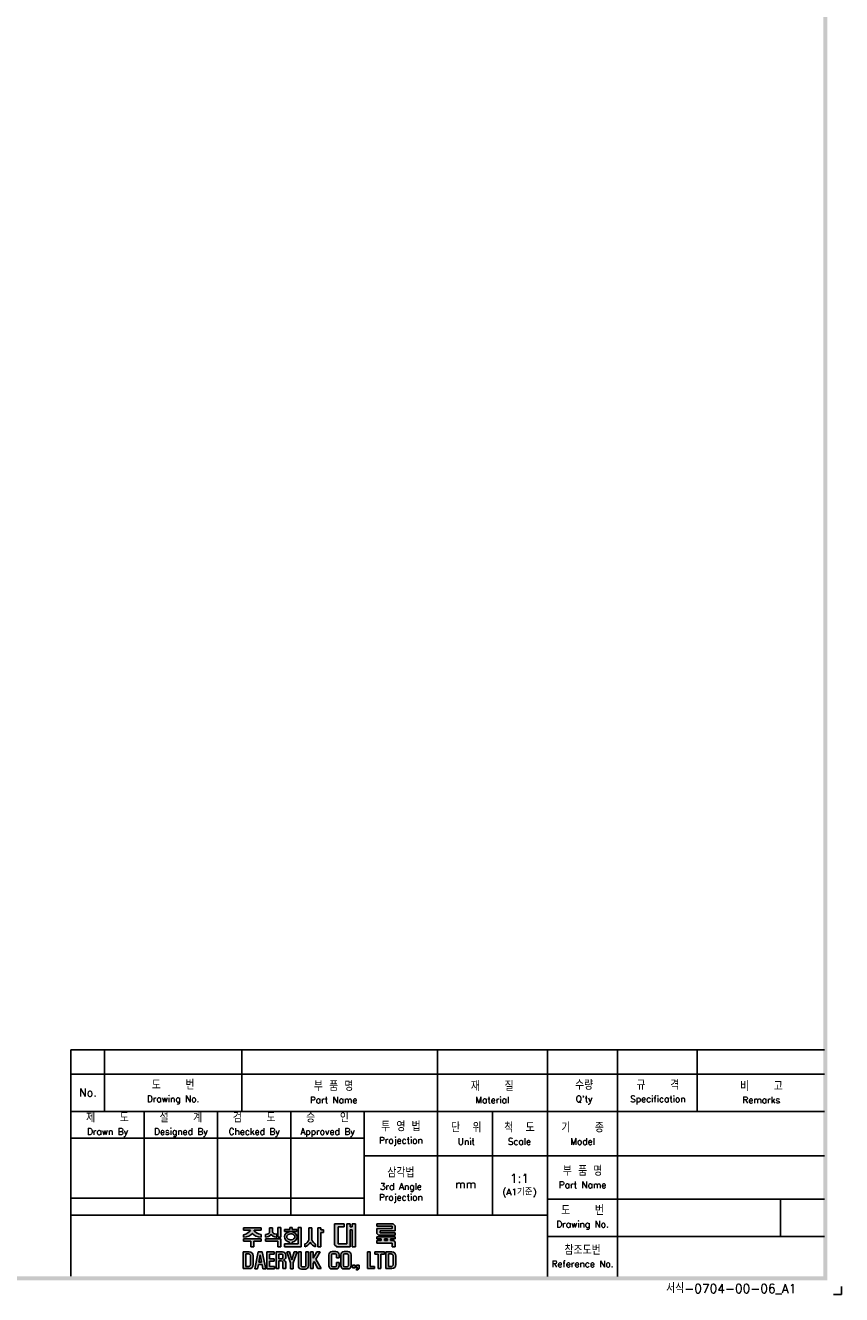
# Model space of a CAD drawing. Extents: x -6 to 988, y -5 to 692.
# Tile 4 of 5: x 748 to 988, y -5 to 369. Entities that reach past the tile are written whole.
import ezdxf

# ---------------------------------------------------------------- set-up
doc = ezdxf.new("R2010")
doc.units = 0
doc.header["$MEASUREMENT"] = 0
for name, color, linetype in [('di', 3, 'CONTINUOUS'), ('dimtaxt', 3, 'CONTINUOUS'), ('dwg', 7, 'CONTINUOUS')]:
    doc.layers.add(name, color=color, linetype=linetype)
doc.styles.get("Standard").update_dxf_attribs({"font": 'romans.shx', "height": 2, "bigfont": 'hgs.shx'})

# ---------------------------------------------------------------- blocks, each defined once
blk = doc.blocks.new('도면서식 A1')
at = {"layer": 'di', "insert": (780.92, -2.61), "char_height": 2.2, "width": 38.8706, "attachment_point": 4}
blk.add_mtext('서식-0704-00-06_A1', dxfattribs=at)
blk = doc.blocks.new('대륙')
at = {"layer": 'dimtaxt'}
for points in [[(70.89, 12.38), (72.38, 12.38), (72.38, 13.12), (70.01, 13.12), (70.01, 8), (70.53, 7.49), (73.84, 7.49), (73.84, 11.66), (74.29, 11.66), (74.29, 7.49), (75.14, 7.49), (75.14, 13.12), (74.29, 13.12), (74.29, 12.42), (73.84, 12.42), (73.84, 13.12), (73.01, 13.12), (73.01, 8.23), (70.89, 8.23)], [(61.83, 12.19), (61.11, 12.19), (61.11, 8.2), (57.74, 8.2), (57.74, 7.47), (61.11, 7.47), (61.83, 7.47)]]:
    blk.add_hatch(color=256, dxfattribs=at).paths.add_polyline_path(points)
h = blk.add_hatch(color=256, dxfattribs=at)
h.paths.add_polyline_path([(84.17, 12.56), (84.17, 11.99), (80.38, 11.99), (80.38, 10.74), (80.81, 10.32), (84.92, 10.32), (84.92, 10.92), (81.19, 10.92), (81.19, 11.44), (84.92, 11.44), (84.92, 12.6), (84.39, 13.12), (80.36, 13.12), (80.36, 12.56)])
h.paths.add_polyline_path([(83.7, 9.41), (84.92, 9.41), (84.92, 9.97), (80.36, 9.97), (80.36, 9.41), (81.48, 9.41), (81.48, 9.04), (80.35, 9.04), (80.35, 8.42), (84.18, 8.42), (84.18, 7.49), (84.92, 7.49), (84.92, 8.64), (84.52, 9.04), (83.7, 9.04)])
h.paths.add_polyline_path([(83, 9.41), (82.23, 9.41), (82.23, 9.04), (83, 9.04)], flags=17)
h = blk.add_hatch(color=256, dxfattribs=at)
edge = h.paths.add_edge_path()
edge.add_line((51.99, 12.18), (47.65, 12.18))
edge.add_line((47.65, 12.18), (47.65, 11.59))
edge.add_line((47.65, 11.59), (49.36, 11.59))
edge.add_ellipse((47.48, 11.55), major_axis=(1.89, 0.39), ratio=0.576936, start_angle=268.0794, end_angle=342.4305, ccw=False)
edge.add_line((47.64, 10.44), (47.64, 9.87))
edge.add_ellipse((47.59, 11.36), major_axis=(2.46, 0), ratio=0.608939, start_angle=-88.7913, end_angle=-24.3158)
edge.add_ellipse((52.06, 11.36), major_axis=(-2.46, 0), ratio=0.608939, start_angle=384.3158, end_angle=448.3061)
edge.add_line((51.99, 9.87), (51.99, 10.51))
edge.add_ellipse((52.11, 11.62), major_axis=(-1.91, 0.31), ratio=0.577613, start_angle=17.5125, end_angle=91.8636, ccw=False)
edge.add_line((50.24, 11.59), (51.99, 11.59))
edge.add_line((51.99, 11.59), (51.99, 12.18))
h.paths.add_polyline_path([(52, 9.48), (47.64, 9.48), (47.64, 8.87), (49.46, 8.87), (49.46, 7.49), (50.19, 7.49), (50.19, 8.88), (52, 8.88)])
edge = h.paths.add_edge_path()
edge.add_arc((55.25, 11.18), 0.45, 180, 220.7047, ccw=False)
edge.add_line((54.8, 11.18), (54.8, 12.18))
edge.add_line((54.8, 12.18), (54.06, 12.18))
edge.add_line((54.06, 12.18), (54.06, 11.18))
edge.add_arc((53.61, 11.18), 0.45, 319.2953, 360, ccw=False)
edge.add_spline(control_points=[(53.95, 10.89), (53.94, 10.88), (53.93, 10.87), (53.83, 10.76), (53.7, 10.68), (53.03, 10.51)], knot_values=[3.761053, 3.761053, 3.761053, 3.761053, 3.807132, 3.807132, 4.298097, 4.298097, 4.298097, 4.298097], degree=3, periodic=0)
edge.add_line((53.03, 10.51), (53.03, 9.85))
edge.add_spline(control_points=[(53.03, 9.85), (53.05, 9.85), (53.06, 9.85), (53.74, 9.96), (53.94, 10.08), (54.15, 10.22), (54.2, 10.3), (54.43, 10.6)], knot_values=[3.495949, 3.495949, 3.495949, 3.495949, 3.524444, 3.524444, 4.06832, 4.06832, 4.379503, 4.379503, 4.379503, 4.379503], degree=3, periodic=0)
edge.add_spline(control_points=[(54.43, 10.6), (54.65, 10.3), (54.71, 10.22), (54.92, 10.08), (55.12, 9.96), (55.75, 9.88), (55.78, 9.87), (55.8, 9.86)], knot_values=[3.495949, 3.495949, 3.495949, 3.495949, 3.807132, 3.807132, 4.351008, 4.351008, 4.402945, 4.402945, 4.402945, 4.402945], degree=3, periodic=0)
edge.add_line((55.8, 9.86), (55.8, 10.59))
edge.add_spline(control_points=[(55.8, 10.59), (55.78, 10.59), (55.76, 10.6), (55.19, 10.66), (55.03, 10.75), (54.92, 10.87), (54.91, 10.88), (54.91, 10.89)], knot_values=[3.761053, 3.761053, 3.761053, 3.761053, 3.81299, 3.81299, 4.356866, 4.356866, 4.402945, 4.402945, 4.402945, 4.402945], degree=3, periodic=0)
h.paths.add_polyline_path([(56.82, 9.48), (53.03, 9.48), (53.03, 8.87), (56.1, 8.87), (56.1, 7.49), (56.82, 7.49)])
h.paths.add_polyline_path([(56.82, 12.19), (56.1, 12.19), (56.1, 9.87), (56.82, 9.87)])
h.paths.add_polyline_path([(60.76, 11.76), (59.58, 11.76), (59.58, 12.19), (59.05, 12.19), (59.05, 11.76), (57.74, 11.76), (57.74, 11.21), (60.76, 11.21)])
edge = h.paths.add_edge_path()
edge.add_ellipse((59.26, 9.92), major_axis=(-1.56, 0), ratio=0.830145, start_angle=101.7462, end_angle=265.4383)
edge.add_line((59.38, 11.21), (59.13, 11.21))
edge.add_ellipse((59.26, 9.92), major_axis=(1.56, 0), ratio=0.830145, start_angle=94.5617, end_angle=259.6787)
edge.add_line((58.98, 8.65), (58.98, 8.2))
edge.add_line((58.98, 8.2), (59.58, 8.2))
edge.add_line((59.58, 8.2), (59.58, 8.65))
edge = h.paths.add_edge_path(flags=16)
edge.add_spline(control_points=[(60.26, 9.92), (60.26, 10.03), (60.22, 10.15), (60.06, 10.37), (59.93, 10.48), (59.59, 10.63), (59.39, 10.66), (58.99, 10.64), (58.8, 10.59), (58.5, 10.41), (58.39, 10.3), (58.27, 10.07), (58.25, 9.96), (58.28, 9.73), (58.34, 9.62), (58.54, 9.4), (58.69, 9.3), (59.06, 9.19), (59.26, 9.17), (59.65, 9.23), (59.83, 9.31), (60.09, 9.5), (60.18, 9.62), (60.25, 9.8), (60.26, 9.86), (60.26, 9.92)], knot_values=[0, 0, 0, 0, 0.543876, 0.543876, 1.087752, 1.087752, 1.631628, 1.631628, 2.175504, 2.175504, 2.71938, 2.71938, 3.263256, 3.263256, 3.807132, 3.807132, 4.351008, 4.351008, 4.894884, 4.894884, 5.43876, 5.43876, 5.982636, 5.982636, 6.283185, 6.283185, 6.283185, 6.283185], degree=3, periodic=0)
h = blk.add_hatch(color=256, dxfattribs=at)
edge = h.paths.add_edge_path()
edge.add_line((64.41, 12.18), (63.7, 12.18))
edge.add_line((63.7, 12.18), (63.7, 9.23))
edge.add_ellipse((62.86, 9.12), major_axis=(0.66, 0.841), ratio=0.672815, start_angle=218.7862, end_angle=304.0863, ccw=False)
edge.add_line((62.7, 8.19), (62.7, 7.51))
edge.add_ellipse((63.11, 8.54), major_axis=(0.964, 0.919), ratio=0.540942, start_angle=220.7961, end_angle=301.7505)
edge.add_ellipse((64.93, 8.53), major_axis=(-0.866, 0.919), ratio=0.569913, start_angle=58.7442, end_angle=145.288)
edge.add_line((65.35, 7.49), (65.35, 8.17))
edge.add_ellipse((65.18, 9.26), major_axis=(-0.67, 1.07), ratio=0.576723, start_angle=74.3826, end_angle=142.9847, ccw=False)
edge.add_line((64.41, 9.18), (64.41, 12.18))
h.paths.add_polyline_path([(66.65, 10.99), (67.26, 10.99), (67.26, 11.63), (66.64, 11.63), (66.64, 12.18), (65.92, 12.18), (65.92, 7.49), (66.65, 7.49)])
h = blk.add_hatch(color=256, dxfattribs=at)
h.paths.add_polyline_path([(47.58, 6.25), (47.58, 2.12), (49.06, 2.12, 0.414214), (50.06, 3.12), (50.06, 5.25, 0.414214), (49.06, 6.25)])
h.paths.add_polyline_path([(48.9, 5.73, -0.414214), (49.4, 5.23), (49.4, 3.16, -0.414214), (48.9, 2.66), (48.23, 2.66), (48.23, 5.73)], flags=16)
h.paths.add_polyline_path([(50.42, 2.11), (51.1, 2.11), (51.31, 3.17), (52.21, 3.17), (52.42, 2.11), (53.1, 2.11), (52.25, 6.23), (51.27, 6.23)])
h.paths.add_polyline_path([(51.77, 5.49), (52.09, 3.74), (51.43, 3.74)], flags=16)
h.paths.add_polyline_path([(53.4, 2.11), (55.25, 2.11), (55.25, 2.66), (54.07, 2.66), (54.07, 3.99), (55.15, 3.99), (55.15, 4.52), (54.06, 4.52), (54.06, 5.7), (55.21, 5.7), (55.21, 6.25), (53.4, 6.25)])
h.paths.add_polyline_path([(55.67, 2.12), (56.33, 2.12), (56.33, 4.05), (56.93, 4.05, -0.414214), (57.33, 3.65), (57.33, 2.12), (58.02, 2.12), (58.02, 3.65, 0.276846), (57.45, 4.24, 0.25864), (58.02, 4.77), (58.02, 5.43, 0.414214), (57.22, 6.23), (55.67, 6.23)])
h.paths.add_polyline_path([(56.33, 5.71), (57.04, 5.71, -0.414214), (57.34, 5.41), (57.34, 4.86, -0.414214), (57.04, 4.56), (56.33, 4.56)], flags=16)
h.paths.add_polyline_path([(59.2, 3.57), (59.2, 2.11), (59.85, 2.11), (59.85, 3.58), (60.8, 6.24), (60.13, 6.24), (59.53, 4.27), (58.97, 6.24), (58.28, 6.24)])
h.paths.add_polyline_path([(61.13, 2.78, 0.414214), (61.88, 2.03), (62.85, 2.03, 0.414214), (63.6, 2.78), (63.6, 6.24), (62.93, 6.24), (62.93, 2.84, -0.414214), (62.68, 2.59), (62.07, 2.59, -0.414214), (61.82, 2.84), (61.82, 6.24), (61.13, 6.24)])
h.paths.add_polyline_path([(64.11, 2.12), (64.77, 2.12), (64.77, 3.42), (64.98, 3.87), (65.9, 2.12), (66.68, 2.12), (65.38, 4.46), (66.48, 6.23), (65.69, 6.23), (64.76, 4.66), (64.76, 6.23), (64.11, 6.23)])
h.paths.add_polyline_path([(68.62, 2.84, 0.414214), (69.42, 2.04), (70.32, 2.04, 0.414214), (71.12, 2.84), (71.12, 3.62), (70.47, 3.62), (70.47, 2.85, -0.414214), (70.17, 2.55), (69.58, 2.55, -0.414214), (69.28, 2.85), (69.28, 5.49, -0.414214), (69.58, 5.79), (70.16, 5.79, -0.414214), (70.46, 5.49), (70.46, 4.76), (71.12, 4.76), (71.12, 5.52, 0.414214), (70.32, 6.32), (69.42, 6.32, 0.414214), (68.62, 5.52)])
h.paths.add_polyline_path([(71.57, 2.84, 0.414214), (72.37, 2.04), (73.25, 2.04, 0.414214), (74.05, 2.84), (74.05, 5.52, 0.414214), (73.25, 6.32), (72.37, 6.32, 0.414214), (71.57, 5.52)])
h.paths.add_polyline_path([(72.23, 5.5, -0.414214), (72.53, 5.8), (73.09, 5.8, -0.414214), (73.39, 5.5), (73.39, 2.85, -0.414214), (73.09, 2.55), (72.53, 2.55, -0.414214), (72.23, 2.85)], flags=16)
h.paths.add_polyline_path([(74.42, 2.34), (75.05, 2.34), (75.05, 2.98), (74.42, 2.98)])
h.paths.add_polyline_path([(75.76, 2.34, -0.316213), (75.39, 2.07), (75.39, 1.77, 0.409412), (76.08, 2.47), (76.08, 2.98), (75.39, 2.98), (75.39, 2.34)])
h.paths.add_polyline_path([(78.08, 2.12), (79.79, 2.12), (79.79, 2.67), (78.75, 2.67), (78.75, 6.24), (78.08, 6.24)])
h.paths.add_polyline_path([(80.68, 2.12), (81.35, 2.12), (81.35, 5.7), (82.27, 5.7), (82.27, 6.24), (79.92, 6.24), (79.92, 5.7), (80.68, 5.7)])
h.paths.add_polyline_path([(82.59, 2.13), (84.07, 2.13, 0.414214), (85.07, 3.13), (85.07, 5.24, 0.414214), (84.07, 6.24), (82.59, 6.24)])
h.paths.add_polyline_path([(83.24, 5.73), (83.9, 5.73, -0.414214), (84.4, 5.23), (84.4, 3.15, -0.414214), (83.9, 2.65), (83.24, 2.65)], flags=16)
for p, q in [((70.01, 13.12), (70.01, 8)), ((70.01, 13.12), (72.38, 13.12)), ((72.38, 13.12), (72.38, 12.38)), ((73.01, 13.12), (73.01, 8.23)), ((73.01, 13.12), (73.84, 13.12)), ((73.84, 13.12), (73.84, 12.42)), ((74.29, 13.12), (75.14, 13.12)), ((74.29, 13.12), (74.29, 12.42)), ((75.14, 13.12), (75.14, 7.49)), ((80.36, 13.12), (84.39, 13.12)), ((80.36, 12.56), (80.36, 13.12)), ((80.36, 12.56), (84.17, 12.56)), ((84.17, 12.56), (84.17, 11.99)), ((84.92, 12.6), (84.39, 13.12)), ((84.92, 12.6), (84.92, 11.44)), ((47.64, 10.44), (47.64, 9.87)), ((47.64, 9.48), (52, 9.48)), ((47.64, 8.87), (47.64, 9.48)), ((47.65, 12.18), (51.99, 12.18)), ((47.65, 12.18), (47.65, 11.59)), ((47.65, 11.59), (49.36, 11.59)), ((51.99, 11.59), (50.24, 11.59)), ((51.99, 12.18), (51.99, 11.59)), ((51.99, 10.51), (51.99, 9.87)), ((52, 9.48), (52, 8.88)), ((53.03, 9.85), (53.03, 10.51)), ((53.03, 9.48), (56.82, 9.48)), ((53.03, 8.87), (53.03, 9.48)), ((54.06, 12.18), (54.8, 12.18)), ((54.06, 12.18), (54.06, 11.18)), ((54.8, 12.18), (54.8, 11.18)), ((55.8, 9.86), (55.8, 10.59)), ((56.82, 12.19), (56.1, 12.19)), ((56.1, 12.19), (56.1, 9.87)), ((56.82, 9.87), (56.1, 9.87)), ((56.82, 12.19), (56.82, 9.87)), ((56.82, 9.48), (56.82, 7.49)), ((57.74, 11.76), (59.05, 11.76)), ((57.74, 11.21), (57.74, 11.76)), ((60.76, 11.21), (57.74, 11.21)), ((59.05, 11.76), (59.05, 12.19)), ((59.05, 12.19), (59.58, 12.19)), ((59.58, 12.19), (59.58, 11.76)), ((59.58, 11.76), (60.76, 11.76)), ((60.76, 11.76), (60.76, 11.21)), ((61.11, 12.19), (61.11, 8.2)), ((61.83, 12.19), (61.11, 12.19)), ((61.83, 7.47), (61.83, 12.19)), ((63.7, 12.18), (64.41, 12.18)), ((63.7, 12.18), (63.7, 9.23)), ((64.41, 12.18), (64.41, 9.18)), ((65.92, 7.49), (65.92, 12.18)), ((65.92, 12.18), (66.64, 12.18)), ((66.64, 12.18), (66.64, 11.63)), ((66.64, 11.63), (67.26, 11.63)), ((66.65, 10.99), (66.65, 7.49)), ((67.26, 10.99), (66.65, 10.99)), ((67.26, 11.63), (67.26, 10.99)), ((70.89, 12.38), (70.89, 8.23)), ((70.89, 12.38), (72.38, 12.38)), ((73.84, 12.42), (74.29, 12.42)), ((73.84, 11.66), (73.84, 7.49)), ((73.84, 11.66), (74.29, 11.66)), ((74.29, 11.66), (74.29, 7.49)), ((80.36, 9.97), (84.92, 9.97)), ((80.36, 9.97), (80.36, 9.41)), ((80.36, 9.41), (81.48, 9.41)), ((80.38, 11.99), (84.17, 11.99)), ((80.38, 11.99), (80.38, 10.74)), ((80.81, 10.32), (80.38, 10.74)), ((80.81, 10.32), (84.92, 10.32)), ((81.19, 11.44), (84.92, 11.44)), ((81.19, 11.44), (81.19, 10.92)), ((81.19, 10.92), (84.92, 10.92)), ((81.48, 9.41), (81.48, 9.04)), ((82.23, 9.41), (83, 9.41)), ((82.23, 9.41), (82.23, 9.04)), ((83, 9.41), (83, 9.04)), ((83.7, 9.41), (84.92, 9.41)), ((83.7, 9.41), (83.7, 9.04)), ((84.92, 10.92), (84.92, 10.32)), ((84.92, 9.97), (84.92, 9.41)), ((47.58, 6.25), (47.58, 2.12)), ((47.58, 6.25), (49.06, 6.25)), ((49.46, 8.87), (47.64, 8.87)), ((49.46, 7.49), (49.46, 8.87)), ((50.19, 7.49), (49.46, 7.49)), ((50.19, 8.88), (50.19, 7.49)), ((52, 8.88), (50.19, 8.88)), ((56.1, 8.87), (53.03, 8.87)), ((55.21, 6.25), (53.4, 6.25)), ((53.4, 6.25), (53.4, 2.11)), ((55.21, 5.7), (55.21, 6.25)), ((56.1, 7.49), (56.1, 8.87)), ((56.82, 7.49), (56.1, 7.49)), ((57.74, 8.2), (61.11, 8.2)), ((57.74, 7.47), (57.74, 8.2)), ((61.11, 7.47), (57.74, 7.47)), ((58.97, 6.24), (58.28, 6.24)), ((58.28, 6.24), (59.2, 3.57)), ((59.53, 4.27), (58.97, 6.24)), ((58.98, 8.2), (58.98, 8.65)), ((60.13, 6.24), (59.53, 4.27)), ((59.58, 8.65), (59.58, 8.2)), ((59.85, 3.58), (60.8, 6.24)), ((60.8, 6.24), (60.13, 6.24)), ((61.11, 7.47), (61.83, 7.47)), ((61.13, 6.24), (61.13, 2.78)), ((61.82, 6.24), (61.13, 6.24)), ((61.82, 2.84), (61.82, 6.24)), ((62.7, 7.51), (62.7, 8.19)), ((62.93, 2.84), (62.93, 6.24)), ((62.93, 6.24), (63.6, 6.24)), ((63.6, 6.24), (63.6, 2.78)), ((65.35, 7.49), (65.35, 8.17)), ((66.65, 7.49), (65.92, 7.49)), ((70.32, 6.32), (69.42, 6.32)), ((70.53, 7.49), (70.01, 8)), ((73.84, 7.49), (70.53, 7.49)), ((73.01, 8.23), (70.89, 8.23)), ((73.25, 6.32), (72.37, 6.32)), ((75.14, 7.49), (74.29, 7.49)), ((78.08, 6.24), (78.08, 2.12)), ((78.75, 6.24), (78.08, 6.24)), ((78.75, 2.67), (78.75, 6.24)), ((82.27, 6.24), (79.92, 6.24)), ((79.92, 6.24), (79.92, 5.7)), ((80.35, 9.04), (81.48, 9.04)), ((80.35, 9.04), (80.35, 8.42)), ((80.35, 8.42), (84.18, 8.42)), ((82.23, 9.04), (83, 9.04)), ((82.27, 5.7), (82.27, 6.24)), ((82.59, 6.24), (82.59, 2.13)), ((84.07, 6.24), (82.59, 6.24)), ((83.7, 9.04), (84.52, 9.04)), ((84.18, 8.42), (84.18, 7.49)), ((84.92, 7.49), (84.18, 7.49)), ((84.92, 8.64), (84.52, 9.04)), ((84.92, 8.64), (84.92, 7.49)), ((48.23, 5.73), (48.23, 2.66)), ((48.9, 5.73), (48.23, 5.73)), ((49.4, 3.16), (49.4, 5.23)), ((50.06, 5.25), (50.06, 3.12)), ((51.27, 6.23), (50.42, 2.11)), ((51.1, 2.11), (51.31, 3.17)), ((52.25, 6.23), (51.27, 6.23)), ((51.31, 3.17), (52.21, 3.17)), ((51.77, 5.49), (51.43, 3.74)), ((51.43, 3.74), (52.09, 3.74)), ((52.09, 3.74), (51.77, 5.49)), ((52.21, 3.17), (52.42, 2.11)), ((53.1, 2.11), (52.25, 6.23)), ((54.06, 5.7), (55.21, 5.7)), ((54.06, 4.52), (54.06, 5.7)), ((55.15, 4.52), (54.06, 4.52)), ((54.07, 3.99), (55.15, 3.99)), ((54.07, 2.66), (54.07, 3.99)), ((55.15, 3.99), (55.15, 4.52)), ((55.67, 6.23), (55.67, 2.12)), ((57.22, 6.23), (55.67, 6.23)), ((56.33, 5.71), (56.33, 4.56)), ((57.04, 5.71), (56.33, 5.71)), ((56.33, 4.56), (57.04, 4.56)), ((56.33, 2.12), (56.33, 4.05)), ((56.33, 4.05), (56.93, 4.05)), ((57.33, 3.65), (57.33, 2.12)), ((57.34, 4.86), (57.34, 5.41)), ((58.02, 4.77), (58.02, 5.43)), ((58.02, 2.12), (58.02, 3.65)), ((59.2, 3.57), (59.2, 2.11)), ((59.85, 2.11), (59.85, 3.58)), ((64.11, 2.12), (64.11, 6.23)), ((64.11, 6.23), (64.76, 6.23)), ((64.76, 4.66), (65.69, 6.23)), ((64.76, 6.23), (64.76, 4.66)), ((64.98, 3.87), (64.77, 3.42)), ((64.77, 3.42), (64.77, 2.12)), ((65.9, 2.12), (64.98, 3.87)), ((66.48, 6.23), (65.38, 4.46)), ((65.38, 4.46), (66.68, 2.12)), ((65.69, 6.23), (66.48, 6.23)), ((68.62, 2.84), (68.62, 5.52)), ((69.28, 5.49), (69.28, 2.85)), ((70.16, 5.79), (69.58, 5.79)), ((70.46, 4.76), (70.46, 5.49)), ((71.12, 4.76), (70.46, 4.76)), ((70.47, 3.62), (70.47, 2.85)), ((71.12, 3.62), (70.47, 3.62)), ((71.12, 5.52), (71.12, 4.76)), ((71.12, 2.84), (71.12, 3.62)), ((71.57, 2.84), (71.57, 5.52)), ((72.23, 5.5), (72.23, 2.85)), ((73.09, 5.8), (72.53, 5.8)), ((73.39, 2.85), (73.39, 5.5)), ((74.05, 5.52), (74.05, 2.84)), ((79.92, 5.7), (80.68, 5.7)), ((80.68, 5.7), (80.68, 2.12)), ((81.35, 2.12), (81.35, 5.7)), ((81.35, 5.7), (82.27, 5.7)), ((83.24, 2.65), (83.24, 5.73)), ((83.24, 5.73), (83.9, 5.73)), ((84.4, 3.15), (84.4, 5.23)), ((85.07, 3.13), (85.07, 5.24)), ((47.58, 2.12), (49.06, 2.12)), ((48.23, 2.66), (48.9, 2.66)), ((50.42, 2.11), (51.1, 2.11)), ((52.42, 2.11), (53.1, 2.11)), ((53.4, 2.11), (55.25, 2.11)), ((55.25, 2.66), (54.07, 2.66)), ((55.25, 2.11), (55.25, 2.66)), ((55.67, 2.12), (56.33, 2.12)), ((57.33, 2.12), (58.02, 2.12)), ((59.2, 2.11), (59.85, 2.11)), ((62.85, 2.03), (61.88, 2.03)), ((62.68, 2.59), (62.07, 2.59)), ((64.77, 2.12), (64.11, 2.12)), ((66.68, 2.12), (65.9, 2.12)), ((70.32, 2.04), (69.42, 2.04)), ((70.17, 2.55), (69.58, 2.55)), ((73.25, 2.04), (72.37, 2.04)), ((73.09, 2.55), (72.53, 2.55)), ((74.42, 2.98), (74.42, 2.34)), ((75.05, 2.98), (74.42, 2.98)), ((75.05, 2.34), (74.42, 2.34)), ((75.05, 2.98), (75.05, 2.34)), ((75.39, 2.98), (75.39, 2.34)), ((76.08, 2.98), (75.39, 2.98)), ((75.76, 2.34), (75.39, 2.34)), ((75.39, 2.07), (75.39, 1.77)), ((76.08, 2.98), (76.08, 2.47)), ((78.08, 2.12), (79.79, 2.12)), ((79.79, 2.67), (78.75, 2.67)), ((79.79, 2.12), (79.79, 2.67)), ((80.68, 2.12), (81.35, 2.12)), ((82.59, 2.13), (84.07, 2.13)), ((83.9, 2.65), (83.24, 2.65))]:
    blk.add_line(p, q, dxfattribs=at)
for centre, radius, start, end in [((53.61, 11.18), 0.45, 319.2953, 360), ((55.25, 11.18), 0.45, 180, 220.7047), ((49.06, 5.25), 1, 0, 90), ((69.42, 5.52), 0.8, 90, 180), ((70.32, 5.52), 0.8, 0, 90), ((72.37, 5.52), 0.8, 90, 180), ((73.25, 5.52), 0.8, 0, 90), ((84.07, 5.24), 1, 0, 90), ((48.9, 5.23), 0.5, 0, 90), ((48.9, 3.16), 0.5, 270, 0), ((49.06, 3.12), 1, 270, 0), ((57.22, 4.85), 0.8, 270, 270), ((56.93, 3.65), 0.4, 0, 90), ((57.04, 5.41), 0.3, 0, 90), ((57.04, 4.86), 0.3, 270, 0), ((57.22, 5.43), 0.8, 0, 90), ((57.26, 5.02), 0.8, 283.6828, 341.6876), ((57.24, 3.47), 0.8, 12.921, 74.819), ((69.58, 5.49), 0.3, 90, 180), ((70.16, 5.49), 0.3, 0, 90), ((72.53, 5.5), 0.3, 90, 180), ((73.09, 5.5), 0.3, 0, 90), ((83.9, 5.23), 0.5, 0, 90), ((83.9, 3.15), 0.5, 270, 0), ((84.07, 3.13), 1, 270, 0), ((61.88, 2.78), 0.75, 180, 270), ((62.07, 2.84), 0.25, 180, 270), ((62.68, 2.84), 0.25, 270, 0), ((62.85, 2.78), 0.75, 270, 0), ((69.42, 2.84), 0.8, 180, 270), ((69.58, 2.85), 0.3, 180, 270), ((70.17, 2.85), 0.3, 270, 0), ((70.32, 2.84), 0.8, 270, 0), ((72.37, 2.84), 0.8, 180, 270), ((72.53, 2.85), 0.3, 180, 270), ((73.09, 2.85), 0.3, 270, 0), ((73.25, 2.84), 0.8, 270, 0), ((75.38, 2.47), 0.7, 270.9408, 0), ((75.38, 2.47), 0.4, 271.6466, 341.8371)]:
    blk.add_arc(centre, radius, start, end, dxfattribs=at)
for centre, major_axis, ratio, start_param, end_param in [((47.48, 11.55), (1.89, 0.39), 0.576936, 4.678869, 5.97654), ((47.59, 11.36), (-2.46, 0), 0.608939, 1.591893, 2.717202), ((59.26, 9.92), (1.56, 0), 0.830145, 1.650413, 4.532248), ((59.26, 9.92), (-1.56, 0), 0.830145, 1.775806, 4.632772), ((62.86, 9.12), (0.66, 0.841), 0.672815, 3.81854, 5.307307), ((63.11, 8.54), (0.964, 0.919), 0.540942, 3.853619, 5.26654)]:
    blk.add_ellipse(centre, major_axis=major_axis, ratio=ratio, start_param=start_param, end_param=end_param, dxfattribs=at)
at = {"layer": 'dimtaxt', "extrusion": (0, 0, -1)}
for centre, major_axis, ratio, start_param, end_param in [((52.06, 11.36), (-2.46, 0), 0.608939, -1.541231, -0.42439), ((52.11, 11.62), (-1.91, 0.31), 0.577613, 4.679864, 5.977535), ((64.93, 8.53), (-0.866, 0.919), 0.569913, 3.747431, 5.257905), ((65.18, 9.26), (-0.67, 1.07), 0.576723, 3.787632, 4.984965)]:
    blk.add_ellipse(centre, major_axis=major_axis, ratio=ratio, start_param=start_param, end_param=end_param, dxfattribs=at)
at = {"layer": 'dimtaxt'}
for points, knots in [([(53.95, 10.89), (53.94, 10.88), (53.93, 10.87), (53.83, 10.76), (53.7, 10.68), (53.03, 10.51)], [3.7610527, 3.7610527, 3.7610527, 3.7610527, 3.8071317, 3.8071317, 4.2980967, 4.2980967, 4.2980967, 4.2980967]), ([(54.43, 10.6), (54.2, 10.3), (54.15, 10.22), (53.94, 10.08), (53.74, 9.96), (53.06, 9.85), (53.05, 9.85), (53.03, 9.85)], [3.4959493, 3.4959493, 3.4959493, 3.4959493, 3.8071317, 3.8071317, 4.3510077, 4.3510077, 4.3795026, 4.3795026, 4.3795026, 4.3795026]), ([(54.43, 10.6), (54.65, 10.3), (54.71, 10.22), (54.92, 10.08), (55.12, 9.96), (55.75, 9.88), (55.78, 9.87), (55.8, 9.86)], [3.4959493, 3.4959493, 3.4959493, 3.4959493, 3.8071317, 3.8071317, 4.3510077, 4.3510077, 4.4029453, 4.4029453, 4.4029453, 4.4029453]), ([(54.91, 10.89), (54.91, 10.88), (54.92, 10.87), (55.03, 10.75), (55.19, 10.66), (55.76, 10.6), (55.78, 10.59), (55.8, 10.59)], [3.7610527, 3.7610527, 3.7610527, 3.7610527, 3.8071317, 3.8071317, 4.3510077, 4.3510077, 4.4029453, 4.4029453, 4.4029453, 4.4029453]), ([(60.26, 9.92), (60.26, 10.03), (60.22, 10.15), (60.06, 10.37), (59.93, 10.48), (59.59, 10.63), (59.39, 10.66), (58.99, 10.64), (58.8, 10.59), (58.5, 10.41), (58.39, 10.3), (58.27, 10.07), (58.25, 9.96), (58.28, 9.73), (58.34, 9.62), (58.54, 9.4), (58.69, 9.3), (59.06, 9.19), (59.26, 9.17), (59.65, 9.23), (59.83, 9.31), (60.09, 9.5), (60.18, 9.62), (60.25, 9.8), (60.26, 9.86), (60.26, 9.92)], [0, 0, 0, 0, 0.543876, 0.543876, 1.087752, 1.087752, 1.631628, 1.631628, 2.175504, 2.175504, 2.71938, 2.71938, 3.263256, 3.263256, 3.807132, 3.807132, 4.351008, 4.351008, 4.894884, 4.894884, 5.43876, 5.43876, 5.982636, 5.982636, 6.283185, 6.283185, 6.283185, 6.283185])]:
    blk.add_open_spline(points, degree=3, knots=knots, dxfattribs=at)

msp = doc.modelspace()

# ---------------------------------------------------------------- linework, layer by layer
at = {"layer": 'di'}
for p in [(987.9, -2.3), (985.5, -4.7)]:
    msp.add_line(p, (987.9, -4.7), dxfattribs=at)
at = {"layer": 'dimtaxt'}
for p, q in [((982.903, 67.425), (760.903, 67.425)), ((760.903, 67.425), (760.903, 0.7)), ((770.77, 49.401), (770.77, 67.401)), ((811.303, 49.425), (811.303, 67.425)), ((868.903, 49.425), (868.903, 67.425)), ((901.303, 49.425), (901.303, 67.425)), ((921.932, 49.425), (921.932, 67.425)), ((945.381, 49.425), (945.381, 67.425)), ((982.903, 60.225), (760.903, 60.225)), ((782.503, 18.677), (782.503, 49.225)), ((804.103, 18.677), (804.103, 49.225)), ((825.703, 18.677), (825.703, 49.225)), ((847.303, 18.677), (847.303, 49.225)), ((868.903, 18.677), (868.903, 49.225)), ((885.103, 18.677), (885.103, 49.225)), ((901.303, 0.656), (901.303, 49.225)), ((921.932, 0.656), (921.932, 49.225)), ((847.303, 41.395), (760.952, 41.395)), ((982.903, 36.19), (847.303, 36.19)), ((847.303, 23.747), (760.979, 23.747)), ((982.903, 23.46), (901.303, 23.46)), ((969.932, 12.374), (969.932, 23.46)), ((901.303, 18.677), (760.903, 18.677)), ((982.903, 12.374), (901.303, 12.374))]:
    msp.add_line(p, q, dxfattribs=at)
at = {"layer": 'dwg'}
msp.add_line((982.903, 49.225), (760.903, 49.225), dxfattribs=at)
for points in [[(983.7, 688.3), (982.5, 687.1), (983.7, -0.5), (982.5, 0.7)], [(761.1, 49.405), (761.1, 49.045), (982.603, 49.405), (982.603, 49.045)], [(983.7, -0.5), (982.5, 0.7), (4.5, -0.5), (5.7, 0.7)]]:
    msp.add_trace(points, dxfattribs=at)

# ---------------------------------------------------------------- block references
at = {"layer": 'di', "xscale": 1.2, "yscale": 1.2, "zscale": 1.2}
msp.add_blockref('대륙', (754.561, 0.402), dxfattribs=at)
at = {"layer": 'dwg', "xscale": 1.2, "yscale": 1.2, "zscale": 1.2}
msp.add_blockref('도면서식 A1', (-0.9, 0.1), dxfattribs=at)

# ---------------------------------------------------------------- texts
at = {"layer": 'di', "attachment_point": 5}
for s, insert, char_height, width in [('No.', (765.935, 54.865), 2.4, 9.66973), ('{\\H1.1x;도    번\\P\\H0.72727x;Drawing No.}', (791.036, 54.865), 2.4, 40.53304), ('{\\H1.1x;부 품 명\\P\\H0.72727x;Part Name}', (838.303, 54.825), 2.4, 54), ('{\\H1.1x;재    질\\P\\H0.72727x;Material}', (885.008, 54.825), 2.4, 33.04919), ("{\\H1.1x;수량\\P\\H0.72727x;Q'ty}", (912.068, 54.825), 2.4, 11.35081), ('{\\H1.1x;규    격\\P\\H0.72727x;Specification}', (933.794, 54.825), 2.4, 32.4), ('{\\H1.1x;비    고\\P\\H0.72727x;Remarks}', (964.274, 54.825), 2.4, 46.8), ('{\\H1.1x;제    도\\P\\H0.72727x;Drawn By}', (771.703, 45.22), 2.4, 21.6), ('{\\H1.1x;설    계}\\P{\\H0.8x;Designed By}', (793.303, 45.22), 2.4, 21.6), ('{\\H1.1x;검    도\\P\\H0.72727x;Checked By}', (814.903, 45.22), 2.4, 21.6), ('승    인\\P{\\H0.72727x;Approved By}', (836.503, 45.22), 2.64, 21.6), ('투 영 법\\P{\\H0.72727x;Projection}', (858.103, 42.617), 2.64, 21.6), ('{\\H1.1x;단  위}\\P{\\H0.8x;Unit}', (877.373, 42.617), 2.4, 19.2), ('{\\H1.1x;척  도\\P\\H0.72727x;Scale}', (893.021, 42.617), 2.4, 19.2), ('기    종\\P{\\H0.72727x;Model}', (911.618, 42.617), 2.64, 20.62949), ('{\\H1.1x;삼각법\\H0.45455x;\\P\\H1.6x;3rd Angle\\PProjection}', (858.103, 27.434), 2.4, 21.6), ('부 품 명\\P{\\H0.72727x;Part Name}', (911.618, 29.825), 2.64, 20.62949), ('도    번\\P{\\H0.72727x;Drawing No.}', (911.618, 17.917), 2.64, 20.62949), ('참조도번\\P{\\H0.72727x;Reference No.}', (911.618, 6.537), 2.64, 20.62949)]:
    msp.add_mtext(s, dxfattribs=dict(at, insert=insert, char_height=char_height, width=width))
at = {"layer": 'dimtaxt'}
msp.add_text('mm', height=2.4, dxfattribs=at).set_placement((874.107, 26.665))
at = {"layer": 'dimtaxt', "insert": (893.021, 27.434), "char_height": 2.64, "width": 19.2, "attachment_point": 5}
msp.add_mtext('1:1\\P{\\H0.72727x;(A1기준)}', dxfattribs=at)

doc.saveas('drawing.dxf')
